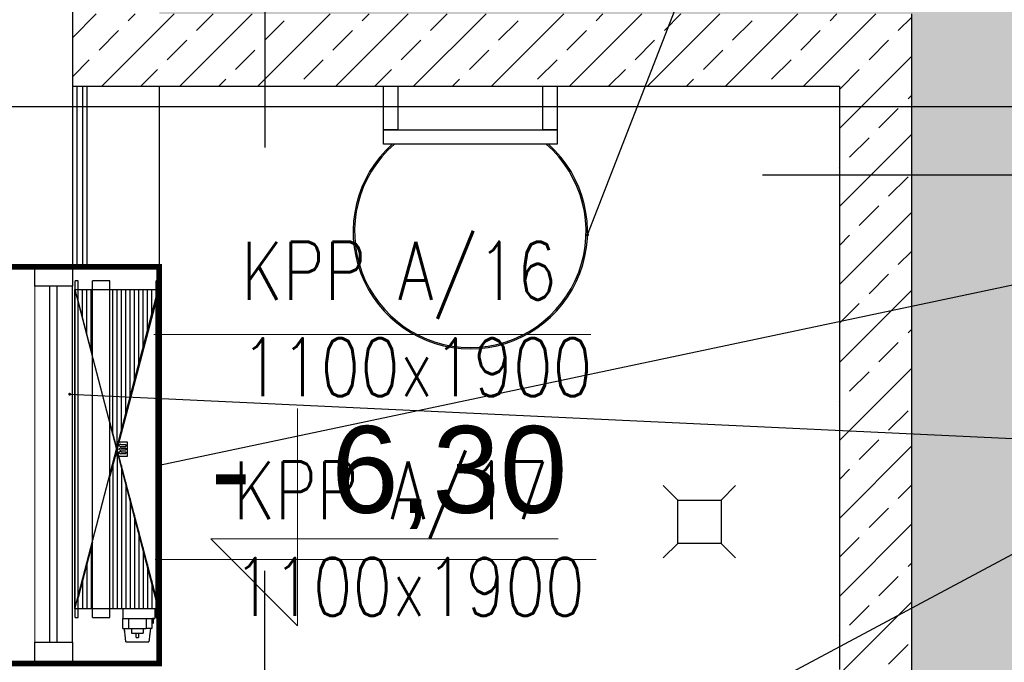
# Model space of a CAD drawing. Header units: centimetres. Extents: x -149939 to 48626, y -46000 to 152985.
# Tile 215 of 256: x -22272 to -18870, y 80180 to 82400. Entities that reach past the tile are written whole.
import ezdxf
from ezdxf.enums import TextEntityAlignment as Align

# ---------------------------------------------------------------- set-up
doc = ezdxf.new("R2010")
doc.units = ezdxf.units.CM
doc.header["$LTSCALE"] = 50
doc.header["$PDMODE"] = 35
doc.header["$PDSIZE"] = 0.1
for name, pattern in [('01-103-Went PP_poziom-0_5$0$DASHED', [0.75, 0.5, -0.25]), ('Kondygnacja  -0_5$0$HIDDEN', [9.525, 6.35, -3.175]), ('Osie rzutów$0$DASHDOT2', [12.7, 6.35, -3.175, 0, -3.175])]:
    doc.linetypes.add(name, pattern=pattern)
doc.layers.get('0').update_dxf_attribs({"color": 8})
doc.layers.get('DEFPOINTS').update_dxf_attribs({"color": 8})
for name, color, linetype in [('01-103-Went PP_poziom-0_5$0$L_Nawiew', 7, 'Continuous'), ('bgde_otwory', 250, 'Continuous'), ('Kondygnacja  -0_5$0$ARCH_CIENKIE_IST', 8, 'Continuous'), ('Kondygnacja  -0_5$0$ARCH_GRUNT', 8, 'Continuous'), ('Kondygnacja  -0_5$0$ARCH_INFO_KOTY_WYSOKOŚCIOWE_IST', 8, 'Continuous'), ('Kondygnacja  -0_5$0$ARCH_INFO_OPISY', 8, 'Continuous'), ('Kondygnacja  -0_5$0$ARCH_INFO_OPISY_PRZEGRODY', 8, 'Continuous'), ('Kondygnacja  -0_5$0$ARCH_MUROWANE_IST', 8, 'Continuous'), ('Kondygnacja  -0_5$0$ARCH_PROFILE', 8, 'Continuous'), ('Kondygnacja  -0_5$0$ARCH_STAL', 8, 'Continuous'), ('Kondygnacja  -0_5$0$ARCH_SZKŁO', 8, 'Continuous'), ('Kondygnacja  -0_5$0$ARCH_WYPOSAŻENIE_SANITARNE', 8, 'Continuous'), ('Kondygnacja  -0_5$0$ARCH_ŚLUSARKA_DRZWI', 8, 'Continuous'), ('Kondygnacja  -0_5$0$ARCH_ŻELBET', 8, 'Continuous'), ('Kondygnacja  -0_5$0$ARCH_ŻELBET_IST', 8, 'Continuous'), ('Kondygnacja  -0_5$0$DRABINA', 8, 'Continuous'), ('Osie rzutów$0$ARCH_INFO_OSIE_IST', 8, 'Osie rzutów$0$DASHDOT2'), ('Osie rzutów$0$ARCH_INFO_OSIE_OPISY_IST', 8, 'Continuous')]:
    doc.layers.add(name, color=color, linetype=linetype)
for name, color, linetype, lineweight in [('bgde_klapy opis', 250, 'Continuous', 20), ('bgde_klapy p.poż.', 240, 'Continuous', 30), ('Kondygnacja  -0_5$0$ARCH_INFO_KOTY_WYSOKOŚCIOWE', 8, 'Continuous', 15), ('Kondygnacja  -0_5$0$ARCH_INFO_WYMIARY', 8, 'Continuous', 9), ('Kondygnacja  -0_5$0$ARCH_WIDOK', 8, 'Continuous', 13)]:
    doc.layers.add(name, color=color, linetype=linetype, lineweight=lineweight)
doc.styles.add('Kondygnacja  -0_5$0$Arial', font='ARIAL.TTF')
doc.styles.add('Kondygnacja  -0_5$0$Romans', font='Romans.shx', dxfattribs={"width": 0.7})
doc.styles.add('Kondygnacja  -0_5$0$Standard', font='txt')
doc.styles.add('st rom', font='Romans.shx', dxfattribs={"width": 0.8})
doc.dimstyles.new('Kondygnacja  -0_5$0$ISO-25', dxfattribs={"dimtxt": 2.5, "dimasz": 2.5, "dimexe": 1.25, "dimexo": 0.625, "dimtad": 1, "dimtxsty": 'Kondygnacja  -0_5$0$Standard', "dimcen": 2.5, "dimadec": 0, "dimazin": 0, "dimtfac": 1, "dimtmove": 0, "dimatfit": 3, "dimfxl": 1, "dimarcsym": 0})
doc.dimstyles.new('Kondygnacja  -0_5$0$Wymiary 1-100', dxfattribs={"dimtxt": 12, "dimasz": 10, "dimexe": 5, "dimexo": 0, "dimgap": 4, "dimtad": 1, "dimrnd": 0.5, "dimzin": 12, "dimdsep": 46, "dimtxsty": 'Kondygnacja  -0_5$0$Romans', "dimblk": 'Kondygnacja  -0_5$0$_Oblique', "dimcen": 10, "dimdle": 10, "dimclrt": 55, "dimazin": 0, "dimtfac": 1, "dimtmove": 1, "dimatfit": 3, "dimfxl": 8, "dimfxlon": 1, "dimtolj": 1, "dimtzin": 0, "dimarcsym": 0})
pattern_1 = [(45, (-121140, -45000), (-134.70384, 134.70384), []), (45, (-121005.3, -45000), (-134.70384, 134.70384), [95.25, -47.625])]

# ---------------------------------------------------------------- blocks, each defined once
blk = doc.blocks.new('Osie rzutów')
at = {"layer": 'Osie rzutów$0$ARCH_INFO_OSIE_IST', "ltscale": 10}
blk.add_line((7947.38, 12710), (13655, 12710), dxfattribs=at)
blk = doc.blocks.new('Kondygnacja  -0_5$0$_Dot')
at = {"color": 0, "linetype": 'ByBlock', "lineweight": -2}
blk.add_line((-0.5, 0), (-1, 0), dxfattribs=at)
at = {"color": 0, "linetype": 'ByBlock', "const_width": 0.5}
blk.add_lwpolyline([(-0.25, 0, 1), (0.25, 0, 1)], format="xyb", close=True, dxfattribs=at)
blk = doc.blocks.new('Kondygnacja  -0_5$0$Poziom 0_część B$0$WPUST PODŁOGOWY')
for points in [[(-12.5, 12.5), (-7.5, 7.5)], [(12.5, 12.5), (7.5, 7.5)], [(-7.5, -7.5), (-12.5, -12.5)], [(7.5, -7.5), (12.5, -12.5)]]:
    blk.add_lwpolyline(points)
blk.add_lwpolyline([(-7.5, 7.5), (7.5, 7.5), (7.5, -7.5), (-7.5, -7.5)], close=True)
blk = doc.blocks.new('Kondygnacja  -0_5$0$kota wysokościowa względna wykończeniowa')
at = {"layer": 'Kondygnacja  -0_5$0$ARCH_INFO_KOTY_WYSOKOŚCIOWE'}
blk.add_lwpolyline([(0, 50), (0, 0), (-20, 20), (60, 20)], dxfattribs=at)
at = {"layer": 'Kondygnacja  -0_5$0$ARCH_INFO_KOTY_WYSOKOŚCIOWE', "style": 'Kondygnacja  -0_5$0$Arial'}
for tag, p in [('%%P', (-20, 20)), ('205', (0, 20))]:
    blk.add_attdef(tag, text='', height=20, dxfattribs=at).set_placement(p, align=Align.BOTTOM_LEFT)
blk = doc.blocks.new('Kondygnacja  -0_5$0$_Oblique')
at = {"color": 0, "linetype": 'ByBlock', "lineweight": -2}
blk.add_line((-0.5, -0.5), (0.5, 0.5), dxfattribs=at)
blk = doc.blocks.new('*D212')
at = {"layer": 'DEFPOINTS', "color": 0}
for p in [(-30586.3, 81900), (-30681.1, 12489.5), (9064, 12489.5)]:
    blk.add_point(p, dxfattribs=at)
at = {"layer": 'Kondygnacja  -0_5$0$ARCH_INFO_WYMIARY', "color": 0, "lineweight": -2}
for p, q in [((-30673.1, 81900), (-30686.1, 81900)), ((-30681.1, 81910), (-30681.1, 12479.5)), ((-30673.1, 12489.5), (-30686.1, 12489.5))]:
    blk.add_line(p, q, dxfattribs=at)
at = {"layer": 'Kondygnacja  -0_5$0$ARCH_INFO_WYMIARY', "color": 0, "linetype": 'ByBlock', "lineweight": -2, "xscale": 10, "yscale": 10, "zscale": 10}
for p, rotation in [((-30681.1, 81900), 90), ((-30681.1, 12489.5), 270)]:
    blk.add_blockref('Kondygnacja  -0_5$0$_Oblique', p, dxfattribs=dict(at, rotation=rotation))
at = {"layer": 'Kondygnacja  -0_5$0$ARCH_INFO_WYMIARY', "color": 55, "insert": (-30691.1, 47194.8), "char_height": 12, "attachment_point": 5, "rotation": 90, "style": 'Kondygnacja  -0_5$0$Romans'}
blk.add_mtext('\\A1;69410.5', dxfattribs=at)
blk = doc.blocks.new('*D234')
at = {"layer": 'DEFPOINTS', "color": 0}
for p in [(-23157.7, 81800), (9804.9, 81800), (-23090.8, 78400)]:
    blk.add_point(p, dxfattribs=at)
at = {"layer": 'Kondygnacja  -0_5$0$ARCH_INFO_WYMIARY', "color": 0, "lineweight": -2}
for p, q in [((-23149.7, 81800), (-23162.7, 81800)), ((-23157.7, 78390), (-23157.7, 81810)), ((-23149.7, 78400), (-23162.7, 78400))]:
    blk.add_line(p, q, dxfattribs=at)
at = {"layer": 'Kondygnacja  -0_5$0$ARCH_INFO_WYMIARY', "color": 0, "linetype": 'ByBlock', "lineweight": -2, "xscale": 10, "yscale": 10, "zscale": 10}
for p, rotation in [((-23157.7, 81800), 90), ((-23157.7, 78400), 270)]:
    blk.add_blockref('Kondygnacja  -0_5$0$_Oblique', p, dxfattribs=dict(at, rotation=rotation))
at = {"layer": 'Kondygnacja  -0_5$0$ARCH_INFO_WYMIARY', "color": 55, "insert": (-23167.7, 80100), "char_height": 12, "attachment_point": 5, "rotation": 90, "style": 'Kondygnacja  -0_5$0$Romans'}
blk.add_mtext('\\A1;3400', dxfattribs=at)
blk = doc.blocks.new('*U519')
at = {"layer": '01-103-Went PP_poziom-0_5$0$L_Nawiew', "color": 7, "linetype": '01-103-Went PP_poziom-0_5$0$DASHED', "lineweight": -3}
for p, q in [((-145, 581.5), (-135, 581.5)), ((-145, -581.5), (-145, 581.5)), ((-135, -581.5), (-135, 581.5)), ((25, 581.5), (85, 581.5)), ((25, -581.5), (25, 581.5)), ((85, -581.5), (85, 581.5)), ((135, 581.5), (145, 581.5)), ((135, -581.5), (135, 581.5)), ((145, -581.5), (145, 581.5)), ((-145, 550), (25, 550)), ((85, 550), (145, 550)), ((25, -550), (-145, -550)), ((-130, -550), (-130, -585)), ((-20, -550), (-20, -585)), ((145, -550), (85, -550)), ((-135, -581.5), (-145, -581.5)), ((-20, -585), (-130, -585)), ((-125, -582.5), (-125, -602.5)), ((-120.01, -585), (-120.01, -620)), ((-100, -585), (-100, -620)), ((-40, -620), (-40, -585)), ((-19.99, -620), (-19.99, -585)), ((85, -581.5), (25, -581.5)), ((145, -581.5), (135, -581.5)), ((-120.01, -620), (-100, -620)), ((-115, -620), (-110, -666)), ((-40, -620), (-100, -620)), ((-90, -620), (-90, -635.5)), ((-50, -635.5), (-90, -635.5)), ((-50, -620), (-50, -635.5)), ((-19.99, -620), (-40, -620)), ((-30, -666), (-25, -620)), ((-30, -666), (-110, -666)), ((-66, -651), (-74, -651))]:
    blk.add_line(p, q, dxfattribs=at)
blk = doc.blocks.new('*U520')
at = {"color": 0, "linetype": 'ByBlock', "lineweight": -2}
for p, q in [((-145, 581.5), (-135, 581.5)), ((-145, -581.5), (-145, 581.5)), ((-135, -581.5), (-135, 581.5)), ((25, 581.5), (85, 581.5)), ((25, -581.5), (25, 581.5)), ((85, -581.5), (85, 581.5)), ((135, 581.5), (145, 581.5)), ((135, -581.5), (135, 581.5)), ((145, -581.5), (145, 581.5)), ((-135, 550), (25, 550)), ((85, 550), (135, 550)), ((25, -550), (-135, -550)), ((-130, -550), (-130, -585)), ((-20, -550), (-20, -585)), ((135, -550), (85, -550)), ((-135, -581.5), (-145, -581.5)), ((-20, -585), (-130, -585)), ((-125, -585), (-125, -602.5)), ((-120, -585), (-120, -620)), ((-100, -585), (-100, -620)), ((-40, -620), (-40, -585)), ((-20, -620), (-20, -585)), ((-20, -585), (-20, -585)), ((85, -581.5), (25, -581.5)), ((145, -581.5), (135, -581.5)), ((-120, -620), (-100, -620)), ((-115, -620), (-110, -666)), ((-40, -620), (-100, -620)), ((-90, -620), (-90, -635.5)), ((-50, -635.5), (-90, -635.5)), ((-74, -635.5), (-74, -651)), ((-66, -651), (-66, -635.5)), ((-50, -620), (-50, -635.5)), ((-20, -620), (-40, -620)), ((-30, -666), (-25, -620)), ((-30, -666), (-110, -666)), ((-66, -651), (-74, -651))]:
    blk.add_line(p, q, dxfattribs=at)
at = {"linetype": 'Continuous', "lineweight": -3}
for p, q in [((-120, 455.2), (-120, 550)), ((-105, 398.3), (-105, 550)), ((-90, 341.4), (-90, 550)), ((-75, 284.5), (-75, 550)), ((-60, 227.6), (-60, 550)), ((-45, 170.7), (-45, 550)), ((-30, 113.8), (-30, 550)), ((-15, 56.9), (-15, 550)), ((0, 0), (0, 550)), ((0, 0), (0, 550)), ((15, 56.9), (15, 550)), ((90, 341.4), (90, 550)), ((105, 398.3), (105, 550)), ((120, 455.2), (120, 550)), ((-135, 512.1), (25, -94.8)), ((85, 322.4), (135, 512.1)), ((-135, -512.1), (25, 94.8)), ((-35, 25), (-35, -25)), ((0, 25), (-35, 25)), ((-13.1, 15.5), (-30.6, 15.5)), ((-30.6, 15.5), (-30.6, 9.5)), ((-13.1, 9.5), (-30.6, 9.5)), ((-13.1, 3), (-30.6, 3)), ((-30.6, 3), (-30.6, -3)), ((-13.1, 17.5), (-4.4, 12.5)), ((-13.1, 17.5), (-13.1, 15.5)), ((-13.1, 7.5), (-4.4, 12.5)), ((-13.1, 7.5), (-13.1, 9.5)), ((-13.1, 5), (-4.4, 0)), ((-13.1, 5), (-13.1, 3)), ((-13.1, -5), (-4.4, 0)), ((0, -25), (0, 25)), ((0, 0), (0, -550)), ((0, 0), (0, -550)), ((-35, -25), (0, -25)), ((-13.1, -3), (-30.6, -3)), ((-13.1, -9.5), (-30.6, -9.5)), ((-30.6, -9.5), (-30.6, -15.5)), ((-13.1, -15.5), (-30.6, -15.5)), ((-13.1, -5), (-13.1, -3)), ((-13.1, -7.5), (-4.4, -12.5)), ((-13.1, -7.5), (-13.1, -9.5)), ((-13.1, -17.5), (-4.4, -12.5)), ((-13.1, -17.5), (-13.1, -15.5)), ((-15, -56.9), (-15, -550)), ((15, -56.9), (15, -550)), ((-30, -113.8), (-30, -550)), ((-45, -170.7), (-45, -550)), ((-60, -227.6), (-60, -550)), ((-75, -284.5), (-75, -550)), ((85, -322.4), (135, -512.1)), ((-90, -341.4), (-90, -550)), ((90, -341.4), (90, -550)), ((-105, -398.3), (-105, -550)), ((105, -398.3), (105, -550)), ((-120, -455.2), (-120, -550)), ((120, -455.2), (120, -550))]:
    blk.add_line(p, q, dxfattribs=at)
at = {"layer": '01-103-Went PP_poziom-0_5$0$L_Nawiew', "color": 7, "linetype": '01-103-Went PP_poziom-0_5$0$DASHED', "lineweight": -3}
blk.add_line((-125, -585), (-125, -582.5), dxfattribs=at)

msp = doc.modelspace()

# ---------------------------------------------------------------- hatches: boundary and pattern name
at = {"layer": 'Kondygnacja  -0_5$0$ARCH_GRUNT', "linetype": 'Continuous', "lineweight": 5}
h = msp.add_hatch(dxfattribs=at)
h.set_pattern_fill('EARTH', color=256, scale=150.000081, angle=45, style=0)
h.set_pattern_definition([(45, (-121140, -45000), (-1e-09, 1347.039), [952.5005, -952.5005]), (45, (-121392.6, -44747.4), (-1e-09, 1347.039), [952.5005, -952.5005]), (45, (-121645.1, -44494.9), (-1e-09, 1347.039), [952.5005, -952.5005]), (135, (-121645.1, -44326.5), (-1347.039, -1e-09), [952.5005, -952.5005]), (135, (-121392.6, -44073.9), (-1347.039, -1e-09), [952.5005, -952.5005]), (135, (-121140, -43821.3), (-1347.039, -1e-09), [952.5005, -952.5005])])
h.paths.add_polyline_path([(-109800.334, 65464.54), (-97514.874, 77750), (-71890, 77750), (-71890, 102550), (-45638.959, 102550), (-33938.959, 90850), (-21790, 90850), (-21790, 82420), (-19190, 82420), (-19190, 79646.447), (-20488.223, 78348.223), (-20936.447, 77900), (-10065.736, 77900), (13934.264, 53900), (20210, 53900), (20210, 43250), (19310, 43250), (19310, 42946.447), (17513.553, 41150), (14360, 41150), (14360, 40060), (28010, 40070.689), (28010, 44557.06), (28010, 49088.932), (24210, 51112.647), (24210, 57900), (15591.118, 57900), (-8408.882, 81900), (-15190, 81900), (-15190, 86020), (-17790, 86020), (-17790, 94850), (-32282.105, 94850), (-43982.105, 106550), (-75890, 106550), (-75890, 81750), (-99171.728, 81750), (-112628.761, 68292.967)])
at = {"layer": 'Kondygnacja  -0_5$0$ARCH_ŻELBET', "linetype": 'Continuous'}
h = msp.add_hatch(dxfattribs=at)
h.set_pattern_fill('ANSI33', color=256, scale=30, style=0)
h.set_pattern_definition(pattern_1)
h.paths.add_polyline_path([(-22090, 82420), (-22090, 82170), (-19440, 82170), (-19190, 82420)], flags=0)
h = msp.add_hatch(dxfattribs=at)
h.set_pattern_fill('ANSI33', color=256, scale=30, angle=-360, style=0)
h.set_pattern_definition(pattern_1)
h.paths.add_polyline_path([(-19190, 82420), (-19440, 82170), (-19440, 80155), (-19377.5, 80030), (-19190, 80030)], flags=0)
h.paths.add_polyline_path([(-19190, 80030), (-19377.5, 80030), (-19440, 79905), (-19440, 79750), (-19190, 79646.447)], flags=0)

# ---------------------------------------------------------------- linework, layer by layer
at = {"layer": 'bgde_klapy opis'}
for p, q in [((-20298.504, 81312.596), (-21808.735, 81312.596)), ((-20279.775, 80535.264), (-21804.399, 80535.264))]:
    msp.add_line(p, q, dxfattribs=at)
at = {"layer": 'bgde_klapy p.poż.'}
for p, q in [((-22081.431, 81468.016, 1920), (-21793.659, 80364.535, 1920)), ((-22081.431, 80364.535, 1920), (-21793.659, 81468.016, 1920))]:
    msp.add_line(p, q, dxfattribs=at)
at = {"layer": 'bgde_klapy p.poż.', "elevation": 1920}
msp.add_lwpolyline([(-22081.431, 81468.016), (-21793.659, 81468.016), (-21793.659, 80364.535), (-22081.431, 80364.535)], close=True, dxfattribs=at)
at = {"layer": 'bgde_otwory', "ltscale": 6}
msp.add_line((-21790, 80861.048, 1615), (-18479.47, 81560.374, 1920), dxfattribs=at)
at = {"layer": 'bgde_otwory', "const_width": 20, "elevation": 1615}
msp.add_lwpolyline([(-22340, 80176.048), (-22340, 81546.048), (-21790, 81546.048), (-21790, 80176.048)], close=True, dxfattribs=at)
at = {"layer": 'Kondygnacja  -0_5$0$ARCH_CIENKIE_IST', "ltscale": 4}
for p, q in [((-22075, 82170), (-22075, 81550)), ((-22055, 82170), (-22055, 81550))]:
    msp.add_line(p, q, dxfattribs=at)
msp.add_lwpolyline([(-22075, 81550), (-22055, 81550)], dxfattribs=at)
at = {"layer": 'Kondygnacja  -0_5$0$ARCH_INFO_OPISY_PRZEGRODY'}
for points in [[(-21424.54, 82806.74), (-21424.54, 81958.762)], [(-18733.02, 81862.598), (-19705.963, 81862.598)], [(-21424.54, 79647.631), (-21424.54, 80495.609)]]:
    msp.add_lwpolyline(points, dxfattribs=at)
at = {"layer": 'Kondygnacja  -0_5$0$ARCH_MUROWANE_IST', "ltscale": 4}
for p, q in [((-22040, 82170), (-22040, 81550)), ((-21790, 82170), (-21790, 81550))]:
    msp.add_line(p, q, dxfattribs=at)
msp.add_lwpolyline([(-22040, 81550), (-21790, 81550)], dxfattribs=at)
at = {"layer": 'Kondygnacja  -0_5$0$ARCH_PROFILE'}
for points in [[(-22090, 81480), (-22220, 81480), (-22220, 81550), (-22090, 81550)], [(-22090, 80180), (-22220, 80180), (-22220, 80250), (-22090, 80250)]]:
    msp.add_lwpolyline(points, close=True, dxfattribs=at)
at = {"layer": 'Kondygnacja  -0_5$0$ARCH_STAL'}
for points in [[(-20965, 82170), (-20965, 82020), (-21015, 82020), (-21015, 82170)], [(-20415, 82170), (-20415, 82020), (-20465, 82020), (-20465, 82170)], [(-21015, 82020), (-20415, 82020), (-20415, 81970), (-21015, 81970)]]:
    msp.add_lwpolyline(points, close=True, dxfattribs=at)
at = {"layer": 'Kondygnacja  -0_5$0$ARCH_SZKŁO'}
for points in [[(-22167.5, 80250), (-22167.5, 81480)], [(-22142.5, 80250), (-22142.5, 81480)]]:
    msp.add_lwpolyline(points, dxfattribs=at)
at = {"layer": 'Kondygnacja  -0_5$0$ARCH_WIDOK', "linetype": 'Kondygnacja  -0_5$0$HIDDEN', "ltscale": 2}
for points in [[(-22090, 80179.966), (-22090, 81550)], [(-21790, 80180), (-21790, 81550)]]:
    msp.add_lwpolyline(points, dxfattribs=at)
at = {"layer": 'Kondygnacja  -0_5$0$ARCH_WIDOK'}
msp.add_lwpolyline([(-22220, 81480), (-22220, 80250)], dxfattribs=at)
at = {"layer": 'Kondygnacja  -0_5$0$ARCH_ŚLUSARKA_DRZWI'}
msp.add_line((-22090, 80250), (-22090, 81480), dxfattribs=at)
at = {"layer": 'Kondygnacja  -0_5$0$ARCH_ŻELBET', "linetype": 'Continuous'}
for p, q in [((-22090, 82420), (-22090, 82170)), ((-19190, 79646.447), (-19190, 82420)), ((-22090, 82170), (-19440, 82170)), ((-19440, 82170), (-19440, 80155))]:
    msp.add_line(p, q, dxfattribs=at)
at = {"layer": 'Kondygnacja  -0_5$0$ARCH_ŻELBET_IST', "ltscale": 4}
msp.add_line((-22090, 90550), (-22090, 81550), dxfattribs=at)
msp.add_lwpolyline([(-22090, 81550), (-22340, 81550)], dxfattribs=at)
at = {"layer": 'Kondygnacja  -0_5$0$DRABINA'}
for radius, start, end in [(405, 131.74493, 48.25507), (400, 130.935929, 49.064071)]:
    msp.add_arc((-20715, 81667.823), radius, start, end, dxfattribs=at)

# ---------------------------------------------------------------- block references
at = {"layer": '01-103-Went PP_poziom-0_5$0$L_Nawiew', "extrusion": (-4.44089e-16, -4.44088e-16, -1)}
for name, p in [('*U519', (21935.323, 80916.454, 326.323)), ('*U520', (21935.323, 80916.454, -674.041))]:
    msp.add_blockref(name, p, dxfattribs=at)
at = {"layer": 'Kondygnacja  -0_5$0$ARCH_INFO_KOTY_WYSOKOŚCIOWE_IST'}
ref = msp.add_blockref('Kondygnacja  -0_5$0$kota wysokościowa względna wykończeniowa', (-21311.988, 80306.299), dxfattribs=dict(at, xscale=15, yscale=15, zscale=15))
ref.add_attrib('0,00', ' 6,30', dxfattribs={"layer": 'Kondygnacja  -0_5$0$ARCH_INFO_KOTY_WYSOKOŚCIOWE', "height": 300, "style": 'Kondygnacja  -0_5$0$Arial'}).set_placement((-21311.988, 80606.299), align=Align.BOTTOM_LEFT)
ref.add_attrib('%%P', '-', dxfattribs={"layer": 'Kondygnacja  -0_5$0$ARCH_INFO_KOTY_WYSOKOŚCIOWE', "height": 300, "style": 'Kondygnacja  -0_5$0$Arial'}).set_placement((-21611.988, 80606.299), align=Align.BOTTOM_LEFT)
at = {"layer": 'Kondygnacja  -0_5$0$ARCH_WYPOSAŻENIE_SANITARNE', "xscale": 10, "yscale": 10, "zscale": 10, "rotation": 270}
msp.add_blockref('Kondygnacja  -0_5$0$Poziom 0_część B$0$WPUST PODŁOGOWY', (-19923.567, 80665.343), dxfattribs=at)
at = {"layer": 'Osie rzutów$0$ARCH_INFO_OSIE_OPISY_IST', "color": 30, "xscale": 10, "yscale": 10, "zscale": 10}
msp.add_blockref('Osie rzutów', (-121140, -45000), dxfattribs=at)

# ---------------------------------------------------------------- texts
at = {"layer": 'bgde_klapy opis', "char_height": 200, "width": 1640.28618, "attachment_point": 1, "style": 'st rom'}
for s, insert in [('KPP A/16\\P1100x1900', (-21507.034, 81632.73)), ('KPP A/17\\P1100x1900', (-21533.685, 80874.062, -2246.323))]:
    msp.add_mtext(s, dxfattribs=dict(at, insert=insert))

# ---------------------------------------------------------------- dimensions: what is measured, and where the dimension line sits
at = {"layer": 'Kondygnacja  -0_5$0$ARCH_INFO_WYMIARY'}
for base, p1, p2, picture, middle in [((-30681.114, 12489.5), (-30586.301, 81900), (9064, 12489.5), '*D212', (-30691.114, 47194.75)), ((-23157.72, 81800), (-23090.846, 78400), (9804.915, 81800), '*D234', (-23167.72, 80100))]:
    dim = msp.add_linear_dim(base=base, p1=p1, p2=p2, angle=90, dimstyle='Kondygnacja  -0_5$0$Wymiary 1-100', dxfattribs=at)
    dim.commit()
    dim.dimension.update_dxf_attribs({"geometry": picture, "text_midpoint": middle})

# ---------------------------------------------------------------- leaders
at = {"layer": 'Kondygnacja  -0_5$0$ARCH_INFO_OPISY'}
for points in [[(-24459.518, 82150), (-23436.647, 83526.437), (-20677.48, 83526.437)], [(-20310.156, 81656.584), (-19884.813, 82752.292), (-17707.905, 82752.292)], [(-22099.389, 81106.172), (-18154.203, 80921.041), (-16076.16, 80921.041)], [(-22092.5, 78817.463), (-18154.203, 80921.041), (-16076.16, 80921.041)]]:
    msp.add_leader(points, dimstyle='Kondygnacja  -0_5$0$ISO-25', override={"dimscale": 5, "dimasz": 2, "dimtad": 0, "dimldrblk": 'Kondygnacja  -0_5$0$_Dot'}, dxfattribs=at)

doc.saveas('drawing.dxf')
